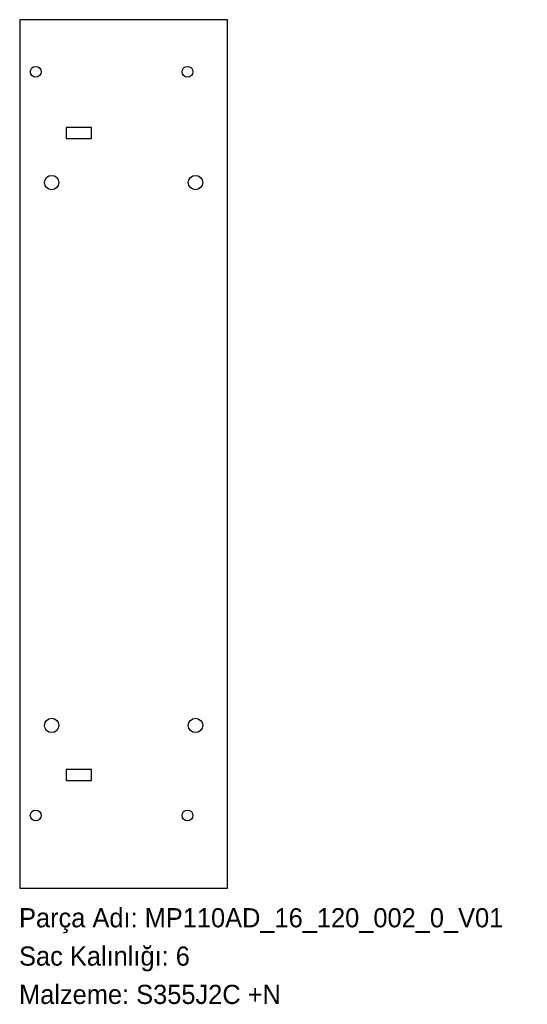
# Model space of a CAD drawing. Header units: millimetres. Extents: x 0 to 318, y -72 to 544.
import ezdxf

# ---------------------------------------------------------------- set-up
doc = ezdxf.new("R2010")
doc.units = ezdxf.units.MM
doc.linetypes.add('SLD-Katı', pattern=[0])
doc.linetypes.add('SLD-Sürekli', pattern=[0])
doc.layers.add('METIN', color=96, linetype='SLD-Katı')
doc.styles.add('SLDTEXTSTYLE0', font='ARIAL.TTF', dxfattribs={"width": 0.948, "bigfont": 'bigfont'})
doc.styles.add('SLDTEXTSTYLE1', font='ARIAL.TTF', dxfattribs={"width": 0.948})

msp = doc.modelspace()

# ---------------------------------------------------------------- linework, layer by layer
at = {"color": 7, "linetype": 'SLD-Sürekli', "lineweight": 25}
for p, q in [((0.4, 544.4), (0.4, 0.4)), ((130.4, 544.4), (0.4, 544.4)), ((130.4, 0.4), (130.4, 544.4)), ((29.4, 476.9), (29.4, 469.9)), ((45.4, 476.9), (29.4, 476.9)), ((45.4, 469.9), (45.4, 476.9)), ((29.4, 469.9), (45.4, 469.9)), ((29.4, 74.9), (29.4, 67.9)), ((45.4, 74.9), (29.4, 74.9)), ((45.4, 67.9), (45.4, 74.9)), ((29.4, 67.9), (45.4, 67.9)), ((0.4, 0.4), (130.4, 0.4))]:
    msp.add_line(p, q, dxfattribs=at)
for centre, radius in [((10.4, 511.775), 3.4), ((105.4, 511.775), 3.4), ((20.4, 442.4), 4.5), ((110.4, 442.4), 4.5), ((20.4, 102.4), 4.5), ((110.4, 102.4), 4.5), ((10.4, 46.025), 3.4), ((105.4, 46.025), 3.4)]:
    msp.add_circle(centre, radius, dxfattribs=at)

# ---------------------------------------------------------------- texts
at = {"layer": 'METIN', "char_height": 12, "attachment_point": 1}
for s, insert, style in [('Parça Adı: MP110AD_16_120_002_0_V01', (0, -12.031187), 'SLDTEXTSTYLE0'), ('Sac Kalınlığı: 6', (0, -36.031187), 'SLDTEXTSTYLE0'), ('Malzeme: S355J2C +N', (0, -60.031187), 'SLDTEXTSTYLE1')]:
    msp.add_mtext(s, dxfattribs=dict(at, insert=insert, style=style))

doc.saveas('drawing.dxf')
